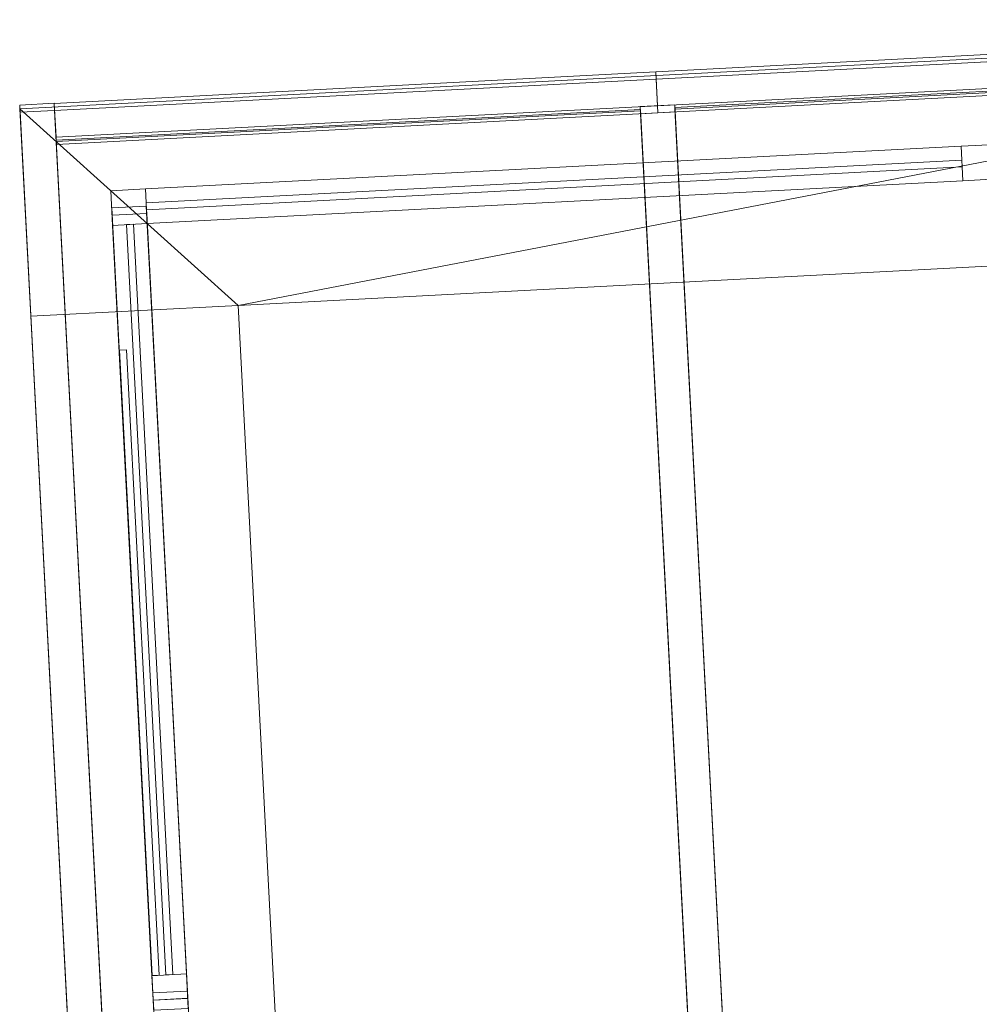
# Model space of a CAD drawing. Header units: millimetres. Extents: x -430348 to -225823, y -86243 to 5084.
# Tile 199 of 256: x -390941 to -389555, y -55035 to -53613. Entities that reach past the tile are written whole.
import ezdxf

# ---------------------------------------------------------------- set-up
doc = ezdxf.new("R2010")
doc.units = ezdxf.units.MM
for name, color, linetype, lineweight in [('A-GLAZ-CURT', 52, 'Continuous', 9), ('A-GLAZ-CWMG', 51, 'Continuous', 9), ('A-WALL', 113, 'Continuous', 9)]:
    doc.layers.add(name, color=color, linetype=linetype, lineweight=lineweight)

# ---------------------------------------------------------------- blocks, each defined once
blk = doc.blocks.new('System Panel - Glazed-566700-_3D_ Copy 1')
at = {"layer": 'A-GLAZ-CURT', "transparency": 33554471}
mesh = blk.add_polyface(dxfattribs=at)
corners = [(-590, 5), (-590, 5, 1983.2), (590, 5, 1983.2), (590, 5)]
mesh.append_faces([[corners[k] for k in face] for face in [(2, 3, 0, 1)]])
mesh = blk.add_polyface(dxfattribs=at)
corners = [(590, -5), (-590, -5), (-590, 5), (590, 5)]
mesh.append_faces([[corners[k] for k in face] for face in [(3, 0, 1, 2)]])
mesh = blk.add_polyface(dxfattribs=at)
corners = [(-590, -5, 1983.2), (590, -5, 1983.2), (590, 5, 1983.2), (-590, 5, 1983.2)]
mesh.append_faces([[corners[k] for k in face] for face in [(3, 0, 1, 2)]])
mesh = blk.add_polyface(dxfattribs=at)
corners = [(-590, -5), (-590, -5, 1983.2), (-590, 5, 1983.2), (-590, 5)]
mesh.append_faces([[corners[k] for k in face] for face in [(0, 1, 2, 3)]])
mesh = blk.add_polyface(dxfattribs=at)
corners = [(590, -5, 1983.2), (590, -5), (590, 5), (590, 5, 1983.2)]
mesh.append_faces([[corners[k] for k in face] for face in [(0, 1, 2, 3)]])
mesh = blk.add_polyface(dxfattribs=at)
corners = [(-590, -5), (590, -5), (590, -5, 1983.2), (-590, -5, 1983.2)]
mesh.append_faces([[corners[k] for k in face] for face in [(2, 3, 0, 1)]])
blk = doc.blocks.new('Quad Corner Mullion - Quad Mullion 1-566715-_3D_ Copy 1')
at = {"layer": 'A-GLAZ-CWMG'}
mesh = blk.add_polyface(dxfattribs=at)
corners = [(25, 25), (-25, 25), (-25, -25), (25, -25)]
mesh.append_faces([[corners[k] for k in face] for face in [(3, 0, 1, 2)]])
mesh = blk.add_polyface(dxfattribs=at)
corners = [(25, 25, -2097.1), (25, -25, -2097.1), (-25, -25, -2097.1), (-25, 25, -2097.1)]
mesh.append_faces([[corners[k] for k in face] for face in [(3, 0, 1, 2)]])
mesh = blk.add_polyface(dxfattribs=at)
corners = [(-25, 25), (25, 25), (25, 25, -2097.1), (-25, 25, -2097.1)]
mesh.append_faces([[corners[k] for k in face] for face in [(3, 0, 1, 2)]])
mesh = blk.add_polyface(dxfattribs=at)
corners = [(-25, -25), (-25, 25), (-25, 25, -2097.1), (-25, -25, -2097.1)]
mesh.append_faces([[corners[k] for k in face] for face in [(3, 0, 1, 2)]])
mesh = blk.add_polyface(dxfattribs=at)
corners = [(25, 25), (25, -25), (25, -25, -2097.1), (25, 25, -2097.1)]
mesh.append_faces([[corners[k] for k in face] for face in [(3, 0, 1, 2)]])
mesh = blk.add_polyface(dxfattribs=at)
corners = [(25, -25), (-25, -25), (-25, -25, -2097.1), (25, -25, -2097.1)]
mesh.append_faces([[corners[k] for k in face] for face in [(3, 0, 1, 2)]])
blk = doc.blocks.new('Rectangular Mullion - 50mm x 50mm-505711-_3D_ Copy 1')
at = {"layer": 'A-GLAZ-CWMG'}
mesh = blk.add_polyface(dxfattribs=at)
corners = [(0, 25), (-50, 25), (-50, -25), (0, -25)]
mesh.append_faces([[corners[k] for k in face] for face in [(2, 3, 0, 1)]])
mesh = blk.add_polyface(dxfattribs=at)
corners = [(0, 25, -1180), (0, -25, -1180), (-50, -25, -1180), (-50, 25, -1180)]
mesh.append_faces([[corners[k] for k in face] for face in [(0, 1, 2, 3)]])
mesh = blk.add_polyface(dxfattribs=at)
corners = [(-50, 25), (0, 25), (0, 25, -1180), (-50, 25, -1180)]
mesh.append_faces([[corners[k] for k in face] for face in [(0, 1, 2, 3)]])
mesh = blk.add_polyface(dxfattribs=at)
corners = [(-50, -25), (-50, 25), (-50, 25, -1180), (-50, -25, -1180)]
mesh.append_faces([[corners[k] for k in face] for face in [(0, 1, 2, 3)]])
mesh = blk.add_polyface(dxfattribs=at)
corners = [(0, 25), (0, -25), (0, -25, -1180), (0, 25, -1180)]
mesh.append_faces([[corners[k] for k in face] for face in [(0, 1, 2, 3)]])
mesh = blk.add_polyface(dxfattribs=at)
corners = [(0, -25), (-50, -25), (-50, -25, -1180), (0, -25, -1180)]
mesh.append_faces([[corners[k] for k in face] for face in [(0, 1, 2, 3)]])
blk = doc.blocks.new('Rectangular Mullion - 50mm x 50mm-566699-_3D_ Copy 1')
at = {"layer": 'A-GLAZ-CWMG'}
mesh = blk.add_polyface(dxfattribs=at)
corners = [(25, 25), (-25, 25), (-25, -25), (25, -25)]
mesh.append_faces([[corners[k] for k in face] for face in [(2, 3, 0, 1)]])
mesh = blk.add_polyface(dxfattribs=at)
corners = [(25, 25, -2083.2), (25, -25, -2083.2), (-25, -25, -2083.2), (-25, 25, -2083.2)]
mesh.append_faces([[corners[k] for k in face] for face in [(0, 1, 2, 3)]])
mesh = blk.add_polyface(dxfattribs=at)
corners = [(-25, 25), (25, 25), (25, 25, -2083.2), (-25, 25, -2083.2)]
mesh.append_faces([[corners[k] for k in face] for face in [(3, 0, 1, 2)]])
mesh = blk.add_polyface(dxfattribs=at)
corners = [(-25, -25), (-25, 25), (-25, 25, -2083.2), (-25, -25, -2083.2)]
mesh.append_faces([[corners[k] for k in face] for face in [(3, 0, 1, 2)]])
mesh = blk.add_polyface(dxfattribs=at)
corners = [(25, 25), (25, -25), (25, -25, -2083.2), (25, 25, -2083.2)]
mesh.append_faces([[corners[k] for k in face] for face in [(3, 0, 1, 2)]])
mesh = blk.add_polyface(dxfattribs=at)
corners = [(25, -25), (-25, -25), (-25, -25, -2083.2), (25, -25, -2083.2)]
mesh.append_faces([[corners[k] for k in face] for face in [(3, 0, 1, 2)]])
blk = doc.blocks.new('System Panel - Glazed-566718-_3D_ Copy 1')
at = {"layer": 'A-GLAZ-CURT', "transparency": 33554471}
mesh = blk.add_polyface(dxfattribs=at)
corners = [(-542.5, 5), (-542.5, 5, 1997.1), (542.5, 5, 1997.1), (542.5, 5)]
mesh.append_faces([[corners[k] for k in face] for face in [(1, 2, 3, 0)]])
mesh = blk.add_polyface(dxfattribs=at)
corners = [(542.5, -5), (-542.5, -5), (-542.5, 5), (542.5, 5)]
mesh.append_faces([[corners[k] for k in face] for face in [(0, 1, 2, 3)]])
mesh = blk.add_polyface(dxfattribs=at)
corners = [(-542.5, -5, 1997.1), (542.5, -5, 1997.1), (542.5, 5, 1997.1), (-542.5, 5, 1997.1)]
mesh.append_faces([[corners[k] for k in face] for face in [(3, 0, 1, 2)]])
mesh = blk.add_polyface(dxfattribs=at)
corners = [(-542.5, -5), (-542.5, -5, 1997.1), (-542.5, 5, 1997.1), (-542.5, 5)]
mesh.append_faces([[corners[k] for k in face] for face in [(0, 1, 2, 3)]])
mesh = blk.add_polyface(dxfattribs=at)
corners = [(542.5, -5, 1997.1), (542.5, -5), (542.5, 5), (542.5, 5, 1997.1)]
mesh.append_faces([[corners[k] for k in face] for face in [(0, 1, 2, 3)]])
mesh = blk.add_polyface(dxfattribs=at)
corners = [(-542.5, -5), (542.5, -5), (542.5, -5, 1997.1), (-542.5, -5, 1997.1)]
mesh.append_faces([[corners[k] for k in face] for face in [(3, 0, 1, 2)]])
blk = doc.blocks.new('Rectangular Mullion - 50mm x 50mm-566701-_3D_ Copy 1')
at = {"layer": 'A-GLAZ-CWMG'}
mesh = blk.add_polyface(dxfattribs=at)
corners = [(25, 25), (-25, 25), (-25, -25), (25, -25)]
mesh.append_faces([[corners[k] for k in face] for face in [(2, 3, 0, 1)]])
mesh = blk.add_polyface(dxfattribs=at)
corners = [(-25, 25), (25, 25), (25, 25, -2072.1), (-25, 25, -2072.1)]
mesh.append_faces([[corners[k] for k in face] for face in [(0, 1, 2, 3)]])
mesh = blk.add_polyface(dxfattribs=at)
corners = [(-25, -25), (-25, 25), (-25, 25, -2072.1), (-25, -25, -2072.1)]
mesh.append_faces([[corners[k] for k in face] for face in [(0, 1, 2, 3)]])
mesh = blk.add_polyface(dxfattribs=at)
corners = [(25, 25), (25, -25), (25, -25, -2072.1), (25, 25, -2072.1)]
mesh.append_faces([[corners[k] for k in face] for face in [(0, 1, 2, 3)]])
mesh = blk.add_polyface(dxfattribs=at)
corners = [(25, -25), (-25, -25), (-25, -25, -2072.1), (25, -25, -2072.1)]
mesh.append_faces([[corners[k] for k in face] for face in [(0, 1, 2, 3)]])
blk = doc.blocks.new('Rectangular Mullion - 50mm x 50mm-566692-_3D_ Copy 1')
at = {"layer": 'A-GLAZ-CWMG'}
mesh = blk.add_polyface(dxfattribs=at)
corners = [(0, 25), (-50, 25), (-50, -25), (0, -25)]
mesh.append_faces([[corners[k] for k in face] for face in [(3, 0, 1, 2)]])
mesh = blk.add_polyface(dxfattribs=at)
corners = [(0, 25, -1085), (0, -25, -1085), (-50, -25, -1085), (-50, 25, -1085)]
mesh.append_faces([[corners[k] for k in face] for face in [(3, 0, 1, 2)]])
mesh = blk.add_polyface(dxfattribs=at)
corners = [(-50, 25), (0, 25), (0, 25, -1085), (-50, 25, -1085)]
mesh.append_faces([[corners[k] for k in face] for face in [(0, 1, 2, 3)]])
mesh = blk.add_polyface(dxfattribs=at)
corners = [(-50, -25), (-50, 25), (-50, 25, -1085), (-50, -25, -1085)]
mesh.append_faces([[corners[k] for k in face] for face in [(3, 0, 1, 2)]])
mesh = blk.add_polyface(dxfattribs=at)
corners = [(0, 25), (0, -25), (0, -25, -1085), (0, 25, -1085)]
mesh.append_faces([[corners[k] for k in face] for face in [(3, 0, 1, 2)]])
mesh = blk.add_polyface(dxfattribs=at)
corners = [(0, -25), (-50, -25), (-50, -25, -1085), (0, -25, -1085)]
mesh.append_faces([[corners[k] for k in face] for face in [(0, 1, 2, 3)]])
blk = doc.blocks.new('System Panel - Glazed-566795-_3D_ Copy 1')
at = {"layer": 'A-GLAZ-CURT', "transparency": 33554471}
mesh = blk.add_polyface(dxfattribs=at)
corners = [(-422.5, 5), (-422.5, 5, 2374.1), (422.5, 5, 2374.1), (422.5, 5)]
mesh.append_faces([[corners[k] for k in face] for face in [(1, 2, 3, 0)]])
mesh = blk.add_polyface(dxfattribs=at)
corners = [(422.5, -5), (-422.5, -5), (-422.5, 5), (422.5, 5)]
mesh.append_faces([[corners[k] for k in face] for face in [(0, 1, 2, 3)]])
mesh = blk.add_polyface(dxfattribs=at)
corners = [(-422.5, -5, 2374.1), (422.5, -5, 2374.1), (422.5, 5, 2374.1), (-422.5, 5, 2374.1)]
mesh.append_faces([[corners[k] for k in face] for face in [(0, 1, 2, 3)]])
mesh = blk.add_polyface(dxfattribs=at)
corners = [(-422.5, -5), (-422.5, -5, 2374.1), (-422.5, 5, 2374.1), (-422.5, 5)]
mesh.append_faces([[corners[k] for k in face] for face in [(0, 1, 2, 3)]])
mesh = blk.add_polyface(dxfattribs=at)
corners = [(422.5, -5, 2374.1), (422.5, -5), (422.5, 5), (422.5, 5, 2374.1)]
mesh.append_faces([[corners[k] for k in face] for face in [(0, 1, 2, 3)]])
mesh = blk.add_polyface(dxfattribs=at)
corners = [(-422.5, -5), (422.5, -5), (422.5, -5, 2374.1), (-422.5, -5, 2374.1)]
mesh.append_faces([[corners[k] for k in face] for face in [(3, 0, 1, 2)]])
blk = doc.blocks.new('System Panel - Solid-566797-_3D_ Copy 1')
at = {"layer": 'A-GLAZ-CURT'}
mesh = blk.add_polyface(dxfattribs=at)
corners = [(-452.1, 24.5), (-452.1, 24.5, 192.2), (452.1, 24.5)]
mesh.append_faces([[corners[k] for k in face] for face in [(2, 0, 1)]])
mesh = blk.add_polyface(dxfattribs=at)
corners = [(452.1, 14.5), (-452.1, 14.5), (-452.1, 24.5), (452.1, 24.5)]
mesh.append_faces([[corners[k] for k in face] for face in [(3, 0, 1, 2)]])
mesh = blk.add_polyface(dxfattribs=at)
corners = [(-452.1, 14.5, 192.2), (452.1, 14.5), (452.1, 24.5), (-452.1, 24.5, 192.2)]
mesh.append_faces([[corners[k] for k in face] for face in [(3, 0, 1, 2)]])
mesh = blk.add_polyface(dxfattribs=at)
corners = [(-452.1, 14.5), (-452.1, 14.5, 192.2), (-452.1, 24.5, 192.2), (-452.1, 24.5)]
mesh.append_faces([[corners[k] for k in face] for face in [(0, 1, 2, 3)]])
mesh = blk.add_polyface(dxfattribs=at)
corners = [(-452.1, 14.5), (452.1, 14.5), (-452.1, 14.5, 192.2)]
mesh.append_faces([[corners[k] for k in face] for face in [(2, 0, 1)]])
blk = doc.blocks.new('Rectangular Mullion - 50mm x 50mm-566702-_3D_ Copy 1')
at = {"layer": 'A-GLAZ-CWMG'}
mesh = blk.add_polyface(dxfattribs=at)
corners = [(-25, 25), (25, 25), (25, 25, -217.2), (-10.4, 25, -224.7), (-25, 25, -227.8)]
mesh.append_faces([[corners[k] for k in face] for face in [(3, 4, 0)]], dxfattribs={"vtx2": -1})
mesh.append_faces([[corners[k] for k in face] for face in [(0, 1, 2, 3)]], dxfattribs={"vtx3": -1})
mesh = blk.add_polyface(dxfattribs=at)
corners = [(-25, -25), (-25, 25), (-25, 25, -227.8), (-25, -25, -227.8)]
mesh.append_faces([[corners[k] for k in face] for face in [(3, 0, 1, 2)]])
mesh = blk.add_polyface(dxfattribs=at)
corners = [(-10.4, -25, -224.7), (-25, -25, -227.8), (-25, 25, -227.8), (-10.4, 25, -224.7)]
mesh.append_faces([[corners[k] for k in face] for face in [(2, 3, 0, 1)]])
mesh = blk.add_polyface(dxfattribs=at)
corners = [(25, 25, -217.2), (25, -25, -217.2), (-10.4, -25, -224.7), (-10.4, 25, -224.7)]
mesh.append_faces([[corners[k] for k in face] for face in [(3, 0, 1, 2)]])
mesh = blk.add_polyface(dxfattribs=at)
corners = [(25, 25), (25, -25), (25, -25, -217.2), (25, 25, -217.2)]
mesh.append_faces([[corners[k] for k in face] for face in [(0, 1, 2, 3)]])
mesh = blk.add_polyface(dxfattribs=at)
corners = [(25, -25), (-25, -25), (-25, -25, -227.8), (-10.4, -25, -224.7), (25, -25, -217.2)]
mesh.append_faces([[corners[k] for k in face] for face in [(2, 3, 1)]], dxfattribs={"vtx1": -1})
mesh.append_faces([[corners[k] for k in face] for face in [(4, 0, 1, 3)]], dxfattribs={"vtx2": -1})
blk = doc.blocks.new('Rectangular Mullion - 50mm x 50mm-566694-_3D_ Copy 1')
at = {"layer": 'A-GLAZ-CWMG'}
mesh = blk.add_polyface(dxfattribs=at)
corners = [(25, 25), (-25, 25), (-25, -25), (25, -25)]
mesh.append_faces([[corners[k] for k in face] for face in [(2, 3, 0, 1)]])
mesh = blk.add_polyface(dxfattribs=at)
corners = [(25, 25, -1085), (25, -25, -1085), (-25, -25, -1085), (-25, 25, -1085)]
mesh.append_faces([[corners[k] for k in face] for face in [(0, 1, 2, 3)]])
mesh = blk.add_polyface(dxfattribs=at)
corners = [(-25, 25), (25, 25), (25, 25, -1085), (-25, 25, -1085)]
mesh.append_faces([[corners[k] for k in face] for face in [(0, 1, 2, 3)]])
mesh = blk.add_polyface(dxfattribs=at)
corners = [(-25, -25), (-25, 25), (-25, 25, -1085), (-25, -25, -1085)]
mesh.append_faces([[corners[k] for k in face] for face in [(0, 1, 2, 3)]])
mesh = blk.add_polyface(dxfattribs=at)
corners = [(25, 25), (25, -25), (25, -25, -1085), (25, 25, -1085)]
mesh.append_faces([[corners[k] for k in face] for face in [(0, 1, 2, 3)]])
mesh = blk.add_polyface(dxfattribs=at)
corners = [(25, -25), (-25, -25), (-25, -25, -1085), (25, -25, -1085)]
mesh.append_faces([[corners[k] for k in face] for face in [(0, 1, 2, 3)]])
blk = doc.blocks.new('Rectangular Mullion - 50mm x 50mm-566802-_3D_ Copy 1')
at = {"layer": 'A-GLAZ-CWMG'}
mesh = blk.add_polyface(dxfattribs=at)
corners = [(0, 25), (-50, 25), (-50, -25), (0, -25)]
mesh.append_faces([[corners[k] for k in face] for face in [(2, 3, 0, 1)]])
mesh = blk.add_polyface(dxfattribs=at)
corners = [(-50, 25), (0, 25), (0, 25, -870), (-50, 25, -870)]
mesh.append_faces([[corners[k] for k in face] for face in [(0, 1, 2, 3)]])
mesh = blk.add_polyface(dxfattribs=at)
corners = [(-50, -25), (-50, 25), (-50, 25, -870), (-50, -25, -870)]
mesh.append_faces([[corners[k] for k in face] for face in [(0, 1, 2, 3)]])
mesh = blk.add_polyface(dxfattribs=at)
corners = [(0, 25), (0, -25), (0, -25, -870), (0, 25, -870)]
mesh.append_faces([[corners[k] for k in face] for face in [(0, 1, 2, 3)]])
mesh = blk.add_polyface(dxfattribs=at)
corners = [(0, -25), (-50, -25), (-50, -25, -870), (0, -25, -870)]
mesh.append_faces([[corners[k] for k in face] for face in [(0, 1, 2, 3)]])
blk = doc.blocks.new('Rectangular Mullion - 50mm x 50mm-566804-_3D_ Copy 1')
at = {"layer": 'A-GLAZ-CWMG'}
mesh = blk.add_polyface(dxfattribs=at)
corners = [(0, 25), (-50, 25), (-50, -25), (0, -25)]
mesh.append_faces([[corners[k] for k in face] for face in [(2, 3, 0, 1)]])
mesh = blk.add_polyface(dxfattribs=at)
corners = [(0, 25, -2474.1), (0, -25, -2474.1), (-50, -25, -2474.1), (-50, 25, -2474.1)]
mesh.append_faces([[corners[k] for k in face] for face in [(0, 1, 2, 3)]])
mesh = blk.add_polyface(dxfattribs=at)
corners = [(-50, 25), (0, 25), (0, 25, -2474.1), (-50, 25, -2474.1)]
mesh.append_faces([[corners[k] for k in face] for face in [(0, 1, 2, 3)]])
mesh = blk.add_polyface(dxfattribs=at)
corners = [(-50, -25), (-50, 25), (-50, 25, -2474.1), (-50, -25, -2474.1)]
mesh.append_faces([[corners[k] for k in face] for face in [(0, 1, 2, 3)]])
mesh = blk.add_polyface(dxfattribs=at)
corners = [(0, 25), (0, -25), (0, -25, -2474.1), (0, 25, -2474.1)]
mesh.append_faces([[corners[k] for k in face] for face in [(0, 1, 2, 3)]])
mesh = blk.add_polyface(dxfattribs=at)
corners = [(0, -25), (-50, -25), (-50, -25, -2474.1), (0, -25, -2474.1)]
mesh.append_faces([[corners[k] for k in face] for face in [(0, 1, 2, 3)]])
blk = doc.blocks.new('System Panel - Glazed-566808-_3D_ Copy 1')
at = {"layer": 'A-GLAZ-CURT', "transparency": 33554471}
mesh = blk.add_polyface(dxfattribs=at)
corners = [(-435, 5), (-435, 5, 2374.1), (435, 5, 2374.1), (435, 5)]
mesh.append_faces([[corners[k] for k in face] for face in [(2, 3, 0, 1)]])
mesh = blk.add_polyface(dxfattribs=at)
corners = [(435, -5), (-435, -5), (-435, 5), (435, 5)]
mesh.append_faces([[corners[k] for k in face] for face in [(3, 0, 1, 2)]])
mesh = blk.add_polyface(dxfattribs=at)
corners = [(-435, -5, 2374.1), (435, -5, 2374.1), (435, 5, 2374.1), (-435, 5, 2374.1)]
mesh.append_faces([[corners[k] for k in face] for face in [(3, 0, 1, 2)]])
mesh = blk.add_polyface(dxfattribs=at)
corners = [(-435, -5), (-435, -5, 2374.1), (-435, 5, 2374.1), (-435, 5)]
mesh.append_faces([[corners[k] for k in face] for face in [(0, 1, 2, 3)]])
mesh = blk.add_polyface(dxfattribs=at)
corners = [(435, -5, 2374.1), (435, -5), (435, 5), (435, 5, 2374.1)]
mesh.append_faces([[corners[k] for k in face] for face in [(3, 0, 1, 2)]])
mesh = blk.add_polyface(dxfattribs=at)
corners = [(-435, -5), (435, -5), (435, -5, 2374.1), (-435, -5, 2374.1)]
mesh.append_faces([[corners[k] for k in face] for face in [(3, 0, 1, 2)]])
blk = doc.blocks.new('Rectangular Mullion - 50mm x 50mm-566809-_3D_ Copy 1')
at = {"layer": 'A-GLAZ-CWMG'}
mesh = blk.add_polyface(dxfattribs=at)
corners = [(-50, 25), (0, 25), (0, 25, -920), (-50, 25, -920)]
mesh.append_faces([[corners[k] for k in face] for face in [(0, 1, 2, 3)]])
mesh = blk.add_polyface(dxfattribs=at)
corners = [(-50, -25), (-50, 25), (-50, 25, -920), (-50, -25, -920)]
mesh.append_faces([[corners[k] for k in face] for face in [(0, 1, 2, 3)]])
mesh = blk.add_polyface(dxfattribs=at)
corners = [(0, 25), (0, -25), (0, -25, -920), (0, 25, -920)]
mesh.append_faces([[corners[k] for k in face] for face in [(0, 1, 2, 3)]])
mesh = blk.add_polyface(dxfattribs=at)
corners = [(0, -25), (-50, -25), (-50, -25, -920), (0, -25, -920)]
mesh.append_faces([[corners[k] for k in face] for face in [(0, 1, 2, 3)]])
blk = doc.blocks.new('Rectangular Mullion - 50mm x 50mm-566794-_3D_ Copy 1')
at = {"layer": 'A-GLAZ-CWMG'}
mesh = blk.add_polyface(dxfattribs=at)
corners = [(25, 25), (-25, 25), (-25, -25), (25, -25)]
mesh.append_faces([[corners[k] for k in face] for face in [(2, 3, 0, 1)]])
mesh = blk.add_polyface(dxfattribs=at)
corners = [(25, 25, -2374.1), (25, -25, -2374.1), (-25, -25, -2374.1), (-25, 25, -2374.1)]
mesh.append_faces([[corners[k] for k in face] for face in [(0, 1, 2, 3)]])
mesh = blk.add_polyface(dxfattribs=at)
corners = [(-25, 25), (25, 25), (25, 25, -2374.1), (-25, 25, -2374.1)]
mesh.append_faces([[corners[k] for k in face] for face in [(3, 0, 1, 2)]])
mesh = blk.add_polyface(dxfattribs=at)
corners = [(-25, -25), (-25, 25), (-25, 25, -2374.1), (-25, -25, -2374.1)]
mesh.append_faces([[corners[k] for k in face] for face in [(3, 0, 1, 2)]])
mesh = blk.add_polyface(dxfattribs=at)
corners = [(25, 25), (25, -25), (25, -25, -2374.1), (25, 25, -2374.1)]
mesh.append_faces([[corners[k] for k in face] for face in [(3, 0, 1, 2)]])
mesh = blk.add_polyface(dxfattribs=at)
corners = [(25, -25), (-25, -25), (-25, -25, -2374.1), (25, -25, -2374.1)]
mesh.append_faces([[corners[k] for k in face] for face in [(3, 0, 1, 2)]])
blk = doc.blocks.new('Rectangular Mullion - 50mm x 50mm-566703-_3D_ Copy 1')
at = {"layer": 'A-GLAZ-CWMG'}
mesh = blk.add_polyface(dxfattribs=at)
corners = [(-50, 25), (0, 25), (0, 25, -1160.4), (-50, 25, -1098.6)]
mesh.append_faces([[corners[k] for k in face] for face in [(3, 0, 1, 2)]])
mesh = blk.add_polyface(dxfattribs=at)
corners = [(-50, -25), (-50, 25), (-50, 25, -1098.6), (-50, -25, -1098.6)]
mesh.append_faces([[corners[k] for k in face] for face in [(0, 1, 2, 3)]])
mesh = blk.add_polyface(dxfattribs=at)
corners = [(0, 25), (-50, 25), (-50, -25), (0, -25)]
mesh.append_faces([[corners[k] for k in face] for face in [(1, 2, 3, 0)]])
mesh = blk.add_polyface(dxfattribs=at)
corners = [(0, 25, -1160.4), (0, -25, -1160.4), (-50, -25, -1098.6), (-50, 25, -1098.6)]
mesh.append_faces([[corners[k] for k in face] for face in [(3, 0, 1, 2)]])
mesh = blk.add_polyface(dxfattribs=at)
corners = [(0, 25), (0, -25), (0, -25, -1160.4), (0, 25, -1160.4)]
mesh.append_faces([[corners[k] for k in face] for face in [(3, 0, 1, 2)]])
mesh = blk.add_polyface(dxfattribs=at)
corners = [(0, -25), (-50, -25), (-50, -25, -1098.6), (0, -25, -1160.4)]
mesh.append_faces([[corners[k] for k in face] for face in [(0, 1, 2, 3)]])
blk = doc.blocks.new('Rectangular Mullion - 50mm x 50mm-566704-_3D_ Copy 1')
at = {"layer": 'A-GLAZ-CWMG'}
mesh = blk.add_polyface(dxfattribs=at)
corners = [(0, 25), (-50, 25), (-50, -25), (0, -25)]
mesh.append_faces([[corners[k] for k in face] for face in [(2, 3, 0, 1)]])
mesh = blk.add_polyface(dxfattribs=at)
corners = [(-50, 25), (0, 25), (0, 25, -1160.4), (-50, 25, -1160.4)]
mesh.append_faces([[corners[k] for k in face] for face in [(0, 1, 2, 3)]])
mesh = blk.add_polyface(dxfattribs=at)
corners = [(-50, -25), (-50, 25), (-50, 25, -1160.4), (-50, -25, -1160.4)]
mesh.append_faces([[corners[k] for k in face] for face in [(0, 1, 2, 3)]])
mesh = blk.add_polyface(dxfattribs=at)
corners = [(0, 25, -1160.4), (0, -25, -1160.4), (-50, -25, -1160.4), (-50, 25, -1160.4)]
mesh.append_faces([[corners[k] for k in face] for face in [(1, 2, 3, 0)]])
mesh = blk.add_polyface(dxfattribs=at)
corners = [(0, 25), (0, -25), (0, -25, -1160.4), (0, 25, -1160.4)]
mesh.append_faces([[corners[k] for k in face] for face in [(0, 1, 2, 3)]])
mesh = blk.add_polyface(dxfattribs=at)
corners = [(0, -25), (-50, -25), (-50, -25, -1160.4), (0, -25, -1160.4)]
mesh.append_faces([[corners[k] for k in face] for face in [(0, 1, 2, 3)]])
blk = doc.blocks.new('Rectangular Mullion - 50mm x 50mm-505712-_3D_ Copy 1')
at = {"layer": 'A-GLAZ-CWMG'}
mesh = blk.add_polyface(dxfattribs=at)
corners = [(0, 25), (-50, 25), (-50, -25), (0, -25)]
mesh.append_faces([[corners[k] for k in face] for face in [(3, 0, 1, 2)]])
mesh = blk.add_polyface(dxfattribs=at)
corners = [(0, 25, -1180), (0, -25, -1180), (-50, -25, -1180), (-50, 25, -1180)]
mesh.append_faces([[corners[k] for k in face] for face in [(3, 0, 1, 2)]])
mesh = blk.add_polyface(dxfattribs=at)
corners = [(-50, 25), (0, 25), (0, 25, -1180), (-50, 25, -1180)]
mesh.append_faces([[corners[k] for k in face] for face in [(0, 1, 2, 3)]])
mesh = blk.add_polyface(dxfattribs=at)
corners = [(-50, -25), (-50, 25), (-50, 25, -1180), (-50, -25, -1180)]
mesh.append_faces([[corners[k] for k in face] for face in [(0, 1, 2, 3)]])
mesh = blk.add_polyface(dxfattribs=at)
corners = [(0, 25), (0, -25), (0, -25, -1180), (0, 25, -1180)]
mesh.append_faces([[corners[k] for k in face] for face in [(0, 1, 2, 3)]])
mesh = blk.add_polyface(dxfattribs=at)
corners = [(0, -25), (-50, -25), (-50, -25, -1180), (0, -25, -1180)]
mesh.append_faces([[corners[k] for k in face] for face in [(0, 1, 2, 3)]])

msp = doc.modelspace()

# ---------------------------------------------------------------- block references
at = {"layer": 'A-GLAZ-CURT', "transparency": 33554471, "extrusion": (-0.051192, 0.976807, -0.207912), "rotation": 180}
for name, p in [('System Panel - Glazed-566808-_3D_ Copy 1', (391837.4, 53272.7, -47697.7)), ('System Panel - Glazed-566795-_3D_ Copy 1', (392744.9, 53272.7, -47697.7))]:
    msp.add_blockref(name, p, dxfattribs=at)
at = {"layer": 'A-GLAZ-CURT', "transparency": 33554471}
for name, p, rotation in [('System Panel - Glazed-566700-_3D_ Copy 1', (-390168.8, -53852, 59493.8), 2.999999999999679), ('System Panel - Glazed-566718-_3D_ Copy 1', (-390753.2, -54450.9, 59493.8), 92.99999999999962)]:
    msp.add_blockref(name, p, dxfattribs=dict(at, rotation=rotation))
at = {"layer": 'A-GLAZ-CURT', "rotation": 92.99999999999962}
msp.add_blockref('System Panel - Solid-566797-_3D_ Copy 1', (-390748.5, -54541.1, 61540.9), dxfattribs=at)
at = {"layer": 'A-GLAZ-CWMG', "extrusion": (-0.99863, -0.052336, 0)}
for name, p, rotation in [('Rectangular Mullion - 50mm x 50mm-566809-_3D_ Copy 1', (33208.3, 61521.5, 392297.4), 191.9999999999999), ('Rectangular Mullion - 50mm x 50mm-566802-_3D_ Copy 1', (33208.3, 61521.5, 393167.4), 191.9999999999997), ('Rectangular Mullion - 50mm x 50mm-505711-_3D_ Copy 1', (33358.3, 59443.8, 393042.4), 270)]:
    msp.add_blockref(name, p, dxfattribs=dict(at, rotation=rotation))
at = {"layer": 'A-GLAZ-CWMG', "extrusion": (0.051192, -0.976807, 0.207912), "rotation": 180}
msp.add_blockref('Rectangular Mullion - 50mm x 50mm-566804-_3D_ Copy 1', (-393217.4, 53272.7, 47747.7), dxfattribs=at)
at = {"layer": 'A-GLAZ-CWMG', "extrusion": (-0.051192, 0.976807, -0.207912)}
for name, p, rotation in [('Rectangular Mullion - 50mm x 50mm-566794-_3D_ Copy 1', (392297.4, 53272.7, -45323.7), 180), ('Rectangular Mullion - 50mm x 50mm-566704-_3D_ Copy 1', (393067.4, 53267.7, -45426), 90.00000000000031), ('Rectangular Mullion - 50mm x 50mm-566703-_3D_ Copy 1', (393067.4, 53267.7, -46586.3), 89.99999999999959)]:
    msp.add_blockref(name, p, dxfattribs=dict(at, rotation=rotation))
at = {"layer": 'A-GLAZ-CWMG', "extrusion": (0.99863, 0.052336, 0), "rotation": 90}
msp.add_blockref('Rectangular Mullion - 50mm x 50mm-505712-_3D_ Copy 1', (-33358.3, 61527, -391862.4), dxfattribs=at)
at = {"layer": 'A-GLAZ-CWMG', "extrusion": (0, 0, -1)}
for name, p, rotation in [('Rectangular Mullion - 50mm x 50mm-566699-_3D_ Copy 1', (389554.6, -53819.8, -59443.8), 177.0000000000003), ('Quad Corner Mullion - Quad Mullion 1-566715-_3D_ Copy 1', (390782.9, -53884.2, -59443.8), 87.00000000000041), ('Rectangular Mullion - 50mm x 50mm-566701-_3D_ Copy 1', (390723.5, -55017.6, -59443.8), 87.00000000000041), ('Rectangular Mullion - 50mm x 50mm-566702-_3D_ Copy 1', (390723.5, -55017.6, -61515.9), 87.00000000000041)]:
    msp.add_blockref(name, p, dxfattribs=dict(at, rotation=rotation))
at = {"layer": 'A-GLAZ-CWMG', "extrusion": (0.052336, -0.99863, 0), "rotation": 270}
msp.add_blockref('Rectangular Mullion - 50mm x 50mm-566692-_3D_ Copy 1', (-393067.4, 59443.8, 34468.3), dxfattribs=at)
at = {"layer": 'A-GLAZ-CWMG', "extrusion": (-0.052336, 0.99863, 0), "rotation": 90}
msp.add_blockref('Rectangular Mullion - 50mm x 50mm-566694-_3D_ Copy 1', (393067.4, 61515.9, -33383.3), dxfattribs=at)

# ---------------------------------------------------------------- meshes
at = {"layer": 'A-WALL'}
mesh = msp.add_polyface(dxfattribs=at)
corners = [(-388483.9, -53613.5, 58993.9), (-390940.6, -53742.2, 58993.9), (-390940.6, -53742.2, 59437.6), (-388483.9, -53613.5, 59437.6)]
mesh.append_faces([[corners[k] for k in face] for face in [(3, 0, 1, 2)]])
mesh = msp.add_polyface(dxfattribs=at)
corners = [(-390940.6, -53742.2, 58993.9), (-388483.9, -53613.5, 58993.9), (-388468.2, -53913, 58993.9), (-390625.3, -54026.1, 58993.9), (-390924.9, -54041.8, 58993.9)]
mesh.append_faces([[corners[k] for k in face] for face in [(3, 0, 1, 2)]], dxfattribs={"vtx0": -1})
mesh.append_faces([[corners[k] for k in face] for face in [(3, 4, 0)]], dxfattribs={"vtx2": -1})
mesh = msp.add_polyface(dxfattribs=at)
corners = [(-388483.9, -53613.5, 59437.6), (-390940.6, -53742.2, 59437.6), (-390924.9, -54041.8, 59437.6), (-390625.3, -54026.1, 59437.6), (-388468.2, -53913, 59437.6)]
mesh.append_faces([[corners[k] for k in face] for face in [(3, 0, 1, 2)]], dxfattribs={"vtx0": -1})
mesh.append_faces([[corners[k] for k in face] for face in [(3, 4, 0)]], dxfattribs={"vtx2": -1})
mesh = msp.add_polyface(dxfattribs=at)
corners = [(-390940.6, -53742.2, 59437.6), (-390940.6, -53742.2, 58993.9), (-390924.9, -54041.8, 58993.9), (-390924.9, -54041.8, 59437.6)]
mesh.append_faces([[corners[k] for k in face] for face in [(0, 1, 2, 3)]])
mesh = msp.add_polyface(dxfattribs=at)
corners = [(-388468.2, -53913, 58993.9), (-388468.2, -53913, 59437.6), (-390625.3, -54026.1, 59437.6), (-390924.9, -54041.8, 59437.6), (-390924.9, -54041.8, 58993.9), (-390625.3, -54026.1, 58993.9)]
mesh.append_faces([[corners[k] for k in face] for face in [(2, 3, 4, 5), (5, 0, 1, 2)]], dxfattribs={"vtx3": -1})
mesh = msp.add_polyface(dxfattribs=at)
corners = [(-390813.9, -56158.9, 58993.9), (-390924.9, -54041.8, 58993.9), (-390625.3, -54026.1, 58993.9), (-390514.3, -56143.2, 58993.9)]
mesh.append_faces([[corners[k] for k in face] for face in [(0, 1, 2, 3)]])
mesh = msp.add_polyface(dxfattribs=at)
corners = [(-390924.9, -54041.8, 59437.6), (-390813.9, -56158.9, 59437.6), (-390514.3, -56143.2, 59437.6), (-390625.3, -54026.1, 59437.6)]
mesh.append_faces([[corners[k] for k in face] for face in [(3, 0, 1, 2)]])
mesh = msp.add_polyface(dxfattribs=at)
corners = [(-390924.9, -54041.8, 58993.9), (-390924.9, -54041.8, 59437.6), (-390625.3, -54026.1, 59437.6), (-390625.3, -54026.1, 58993.9)]
mesh.append_faces([[corners[k] for k in face] for face in [(0, 1, 2, 3)]])
mesh = msp.add_polyface(dxfattribs=at)
corners = [(-390625.3, -54026.1, 58993.9), (-390625.3, -54026.1, 59437.6), (-390514.3, -56143.2, 59437.6), (-390514.3, -56143.2, 58993.9)]
mesh.append_faces([[corners[k] for k in face] for face in [(2, 3, 0, 1)]])
mesh = msp.add_polyface(dxfattribs=at)
corners = [(-390924.9, -54041.8, 58993.9), (-390813.9, -56158.9, 58993.9), (-390813.9, -56158.9, 59437.6), (-390924.9, -54041.8, 59437.6)]
mesh.append_faces([[corners[k] for k in face] for face in [(3, 0, 1, 2)]])

doc.saveas('drawing.dxf')
